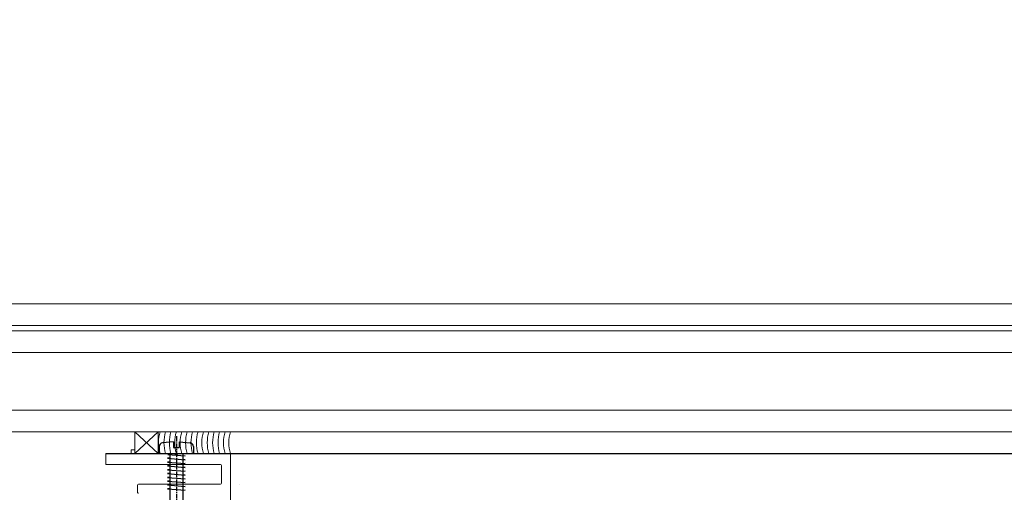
# Model space of a CAD drawing. Header units: inches. Extents: x -647532 to 3008597, y -136987 to 2557681.
# Tile 112 of 153: x 45382 to 45655, y 48816 to 48947. Entities that reach past the tile are written whole.
import ezdxf
from ezdxf import colors
from ezdxf.entities.mleader import LeaderData, LeaderLine
from ezdxf.enums import TextEntityAlignment as Align
from ezdxf.math import Vec2, Vec3

# ---------------------------------------------------------------- set-up
doc = ezdxf.new("R2010")
doc.units = ezdxf.units.IN
doc.header["$MEASUREMENT"] = 0
doc.linetypes.add('BIAL-IT1I-KGD-001-IN-DWG-141 LEVEL 2 - OVERALL FIRE EXIT PLAN$0$CENTER', pattern=[2, 1.25, -0.25, 0.25, -0.25])
doc.linetypes.add('BIAL-IT1I-KGD-001-IN-DWG-141 LEVEL 2 - OVERALL FIRE EXIT PLAN$0$DASHED', pattern=[0.75, 0.5, -0.25])
doc.layers.add('ARCH', color=8, linetype='Continuous')
for name, color, linetype, lineweight in [('FURN', 8, 'Continuous', 5), ('FURN-HATCH', 8, 'Continuous', 5), ('YD-EXTERNAL 1', 8, 'Continuous', 5)]:
    doc.layers.add(name, color=color, linetype=linetype, lineweight=lineweight)
doc.styles.add('ARIAL', font='arial.ttf')
doc.styles.get("Standard").update_dxf_attribs({"font": 'arial.ttf'})

# ---------------------------------------------------------------- blocks, each defined once
blk = doc.blocks.new('BIAL-IT1I-KGD-001-IN-DWG-141 LEVEL 2 - OVERALL FIRE EXIT PLAN$0$A$C258E6B3D')
for p, q in [((150, 2476.44), (150, 172.55)), ((156, 172.55), (156, 2476.44)), ((157.52, 2476.44), (157.52, 172.55)), ((163.52, 172.55), (163.52, 2476.44)), ((179.52, 2476.44), (179.52, 191.35)), ((185.52, 191.35), (185.52, 2476.44)), ((200.02, 282.03), (200.02, 282.03)), ((200.02, 282.03), (200.02, 282.03))]:
    blk.add_line(p, q)
at = {"lineweight": -3, "ltscale": 1000}
blk.add_line((191.52, 244.94), (191.52, 2476.44), dxfattribs=at)
at = {"linetype": 'BIAL-IT1I-KGD-001-IN-DWG-141 LEVEL 2 - OVERALL FIRE EXIT PLAN$0$DASHED'}
blk.add_line((185.52, 279.44), (185.52, 191.35), dxfattribs=at)
at = {"linetype": 'ByBlock'}
for p, q in [((191.52, 264.94), (191.52, 279.44)), ((191.52, 279.44), (219.52, 279.44)), ((194.52, 276.64), (194.52, 244.94)), ((199.72, 276.94), (194.82, 276.94)), ((200.02, 253.94), (200.02, 276.64)), ((192.02, 264.44), (191.52, 264.94)), ((191.52, 263.94), (192.02, 264.44)), ((191.52, 252.94), (191.52, 263.94)), ((191.52, 252.94), (185.52, 259.44)), ((185.52, 252.94), (191.52, 259.44)), ((185.52, 259.44), (185.52, 252.94)), ((191.52, 259.44), (185.52, 259.44)), ((191.52, 252.94), (191.52, 259.44)), ((185.52, 252.94), (191.52, 252.94)), ((190.52, 251.94), (190.52, 252.94)), ((190.52, 252.94), (191.52, 252.94)), ((191.52, 251.94), (190.52, 251.94)), ((191.52, 244.94), (191.52, 251.94)), ((202.22, 253.64), (200.32, 253.64)), ((191.52, 244.94), (191.52, 244.94)), ((194.52, 244.94), (191.52, 244.94))]:
    blk.add_line(p, q, dxfattribs=at)
at = {"lineweight": -3}
for p, q in [((188.23, 265.21), (188.58, 268.29)), ((189.57, 269.18), (191.52, 269.18)), ((191.52, 259.71), (191.52, 269.18)), ((188.23, 265.21), (189.87, 265.21)), ((189.87, 263.68), (189.87, 265.21)), ((191.52, 266.25), (204.55, 266.25)), ((191.77, 262.04), (192.19, 266.86)), ((192.19, 266.86), (192.24, 266.25)), ((192.19, 266.86), (192.24, 266.25)), ((192.83, 262.03), (193.25, 266.86)), ((193.25, 266.86), (193.3, 266.25)), ((193.89, 262.03), (194.3, 266.86)), ((194.3, 266.86), (194.36, 266.25)), ((194.95, 262.03), (195.36, 266.86)), ((195.36, 266.86), (195.41, 266.25)), ((196.01, 262.03), (196.42, 266.86)), ((196.42, 266.86), (196.47, 266.25)), ((197.07, 262.03), (197.48, 266.86)), ((197.48, 266.86), (197.53, 266.25)), ((198.13, 262.03), (198.54, 266.86)), ((198.54, 266.86), (198.59, 266.25)), ((199.18, 262.03), (199.59, 266.86)), ((199.59, 266.86), (199.65, 266.25)), ((200.24, 262.03), (200.65, 266.86)), ((200.65, 266.86), (200.71, 266.25)), ((201.3, 262.03), (201.71, 266.86)), ((201.71, 266.86), (201.76, 266.25)), ((188.23, 263.68), (188.58, 260.59)), ((188.23, 263.68), (189.87, 263.68)), ((191.52, 262.64), (204.55, 262.64)), ((191.52, 262.64), (191.77, 262.04)), ((192.78, 262.64), (192.83, 262.03)), ((193.84, 262.64), (193.89, 262.03)), ((194.9, 262.64), (194.95, 262.03)), ((195.95, 262.64), (196.01, 262.03)), ((197.01, 262.64), (197.07, 262.03)), ((198.07, 262.64), (198.13, 262.03)), ((199.13, 262.64), (199.18, 262.03)), ((200.19, 262.64), (200.24, 262.03)), ((201.25, 262.64), (201.3, 262.03)), ((189.57, 259.71), (191.52, 259.71))]:
    blk.add_line(p, q, dxfattribs=at)
at = {"linetype": 'BIAL-IT1I-KGD-001-IN-DWG-141 LEVEL 2 - OVERALL FIRE EXIT PLAN$0$CENTER', "lineweight": -3}
blk.add_line((186.71, 264.44), (212.1, 264.44), dxfattribs=at)
at = {"linetype": 'ByBlock'}
for centre, radius, start, end in [((188.52, 289.35), 10.35, 253.1483, 286.8517), ((188.52, 287.85), 10.35, 253.1483, 286.8517), ((188.52, 286.35), 10.35, 253.1483, 286.8517), ((194.82, 276.64), 0.3, 90, 180), ((199.72, 276.64), 0.3, 360, 90), ((188.52, 284.85), 10.35, 253.1483, 286.8517), ((188.52, 283.35), 10.35, 253.1483, 286.8517), ((188.52, 281.85), 10.35, 253.1483, 286.8517), ((188.52, 280.35), 10.35, 253.1483, 286.8517), ((188.52, 278.85), 10.35, 253.1483, 286.8517), ((188.52, 277.35), 10.35, 253.1483, 286.8517), ((188.52, 275.85), 10.35, 253.1483, 286.8517), ((188.52, 274.35), 10.35, 253.1483, 286.8517), ((188.52, 272.85), 10.35, 253.1483, 286.8517), ((188.52, 271.35), 10.35, 253.1483, 286.8517), ((188.52, 269.85), 10.35, 253.1483, 286.8517), ((200.32, 253.94), 0.3, 180, 270), ((202.22, 253.94), 0.3, 270, 360)]:
    blk.add_arc(centre, radius, start, end, dxfattribs=at)
at = {"lineweight": -3}
for centre, start, end in [((189.57, 268.18), 90, 173.5755), ((189.57, 260.71), 186.4245, 270)]:
    blk.add_arc(centre, 1, start, end, dxfattribs=at)
blk = doc.blocks.new('_TagSlot')
at = {"color": 0, "linetype": 'ByBlock', "lineweight": -2, "transparency": 16777216}
for p, q in [((-4, 4), (4, 4)), ((-4, -4), (4, -4))]:
    blk.add_line(p, q, dxfattribs=at)
for centre, start, end in [((-4, 0), 90, 270), ((4, 0), 270, 90)]:
    blk.add_arc(centre, 4, start, end, dxfattribs=at)
at = {"layer": 'FURN', "color": 0, "transparency": 16777216, "style": 'ARIAL'}
blk.add_attdef('M-01', text='', height=2.5, dxfattribs=at).set_placement((0, -1.5), align=Align.CENTER)
blk = doc.blocks.new('_DotSmall')
at = {"color": 0, "linetype": 'ByBlock', "const_width": 0.5}
blk.add_lwpolyline([(-0.0625, 0, 1), (0.0625, 0, 1)], format="xyb", close=True, dxfattribs=at)
blk = doc.blocks.new('ARCH')
at = {"layer": 'YD-EXTERNAL 1', "rotation": 269.9999999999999}
blk.add_blockref('BIAL-IT1I-KGD-001-IN-DWG-141 LEVEL 2 - OVERALL FIRE EXIT PLAN$0$A$C258E6B3D', (45160.642, 49017.883), dxfattribs=at)
at = {"layer": 'FURN-HATCH', "linetype": 'Continuous'}
ml = blk.add_multileader_block('Standard', dxfattribs=at)
ml.set_content('_TagSlot', color=256, scale=-11.71875)
ml.set_attribute('M-01', 'VNR1', width=0)
ml.set_leader_properties(color=256, linetype='ByLayer', lineweight=-1)
ml.set_arrow_properties(name='DOTSMALL')
ml.build(insert=Vec2(0, 0))
ml.multileader.update_dxf_attribs({"dogleg_length": 115.809, "arrow_head_size": 28.235})
ctx = ml.context
ctx.base_point, ctx.char_height, ctx.arrow_head_size, ctx.landing_gap_size, ctx.plane_origin = Vec3(101476.346, 52296.962), 200, 28.235, 4, Vec3(100757.024, 52076.672)
notes = []
notes.append((ctx, [(0, (0, 0, 0), (0, 0), (1, 0), 1, [])]))
ctx.block.insert, ctx.block.rotation, ctx.block.scale = Vec3(101570.096, 52296.962), 3.1415927, Vec3(-11.71875, 11.71875, 11.71875)
ml = blk.add_multileader_block('Standard', dxfattribs=at)
ml.set_content('_TagSlot', color=256, scale=-11.71875)
ml.set_attribute('M-01', 'VNR1', width=0)
ml.set_leader_properties(color=256, linetype='ByLayer', lineweight=-1)
ml.set_arrow_properties(name='DOTSMALL')
ml.build(insert=Vec2(0, 0))
ml.multileader.update_dxf_attribs({"dogleg_length": 115.809, "arrow_head_size": 28.235})
ctx = ml.context
ctx.base_point, ctx.char_height, ctx.arrow_head_size, ctx.landing_gap_size, ctx.plane_origin = Vec3(97954.669, 52254.917), 200, 28.235, 4, Vec3(97235.347, 52034.627)
notes.append((ctx, [(0, (0, 0, 0), (0, 0), (1, 0), 1, [])]))
ctx.block.insert, ctx.block.rotation, ctx.block.scale = Vec3(98048.419, 52254.917), 3.1415927, Vec3(-11.71875, 11.71875, 11.71875)
ml = blk.add_multileader_block('Standard', dxfattribs=at)
ml.set_content('_TagSlot', color=256, scale=-11.71875)
ml.set_attribute('M-01', 'VNR1', width=0)
ml.set_leader_properties(color=256, linetype='ByLayer', lineweight=-1)
ml.set_arrow_properties(name='DOTSMALL')
ml.build(insert=Vec2(0, 0))
ml.multileader.update_dxf_attribs({"dogleg_length": 115.809, "arrow_head_size": 28.235})
ctx = ml.context
ctx.base_point, ctx.char_height, ctx.arrow_head_size, ctx.landing_gap_size, ctx.plane_origin = Vec3(99751.234, 51693.272), 200, 28.235, 4, Vec3(99031.911, 51472.982)
notes.append((ctx, [(0, (0, 0, 0), (0, 0), (1, 0), 1, [])]))
ctx.block.insert, ctx.block.rotation, ctx.block.scale = Vec3(99844.984, 51693.272), 3.1415927, Vec3(-11.71875, 11.71875, 11.71875)
for ctx, leaders in notes:
    for number, flags, end, landing, length, lines in leaders:
        leader = LeaderData()
        leader.index, (leader.has_last_leader_line, leader.has_dogleg_vector, leader.attachment_direction) = number, flags
        leader.last_leader_point, leader.dogleg_vector, leader.dogleg_length = Vec3(end), Vec3(landing), length
        for number, points, colour, breaks in lines:
            line = LeaderLine()
            line.index, line.vertices, line.color, line.breaks = number, Vec3.list(points), colors.encode_raw_color(colour), breaks
            leader.lines.append(line)
        ctx.leaders.append(leader)

msp = doc.modelspace()

# ---------------------------------------------------------------- block references
at = {"layer": 'ARCH'}
msp.add_blockref('ARCH', (0, 0), dxfattribs=at)

doc.saveas('drawing.dxf')
